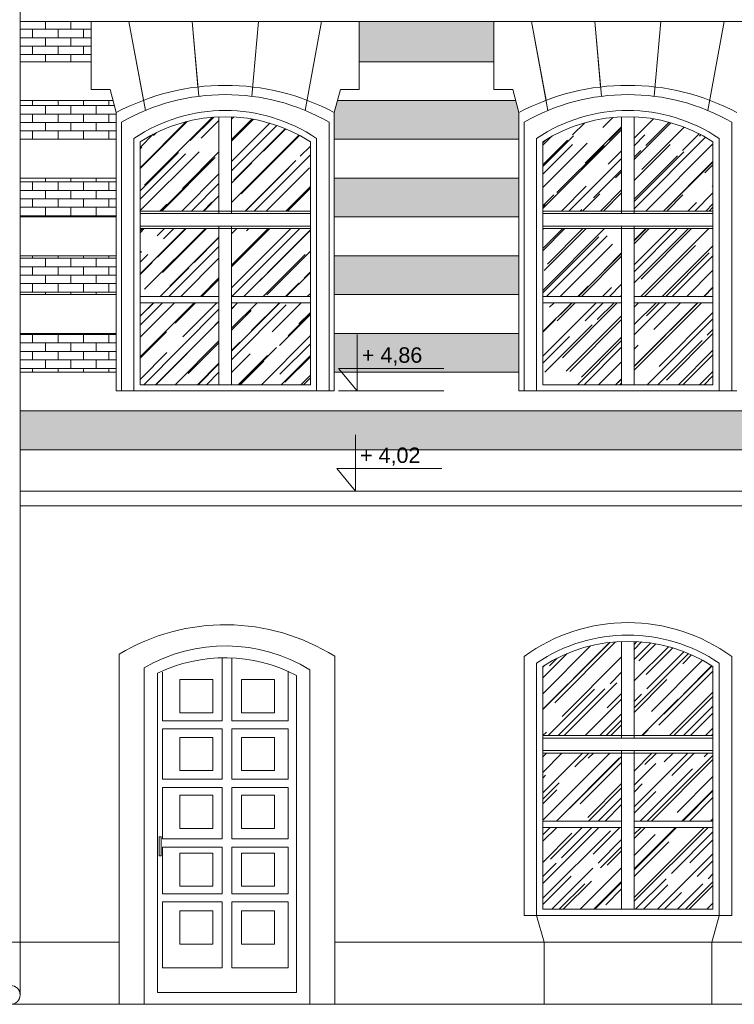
# Model space of a CAD drawing. Header units: millimetres. Extents: x -5254 to 173417, y -28809 to -6400.
# Tile 205 of 256: x 137100 to 137671, y -19768 to -18981. Entities that reach past the tile are written whole.
import ezdxf

# ---------------------------------------------------------------- set-up
doc = ezdxf.new("R2010")
doc.units = ezdxf.units.MM
for name, color, linetype, lineweight in [('mre_cegła', 7, 'Continuous', 5), ('mre_cienka', 7, 'Continuous', 15), ('mre_cienkie', 7, 'Continuous', 9), ('mre_drewno', 7, 'Continuous', 9), ('mre_koty', 7, 'Continuous', 13), ('mre_szyby', 7, 'Continuous', 13), ('mre_ściany', 7, 'Continuous', 20)]:
    doc.layers.add(name, color=color, linetype=linetype, lineweight=lineweight)
doc.styles.add('TABELKA', font='arial.ttf')
pattern_1 = [(0, (131502.005, -23452.909), (0, 6.77418), []), (90, (131502.005, -23452.909), (-10.16, 6.77418), [6.77418, -6.77418])]

# ---------------------------------------------------------------- blocks, each defined once
blk = doc.blocks.new('KOTA')
at = {"color": 0}
for p, q in [((0, 0), (0, 50)), ((-16.57, 20), (76.79, 20)), ((-16.57, 20), (0, 0))]:
    blk.add_line(p, q, dxfattribs=at)
at = {"color": 0, "style": 'TABELKA', "flags": 4}
blk.add_attdef('POZIOM', (1.41, 25), '', height=13.67, rotation=360, dxfattribs=at)

msp = doc.modelspace()

# ---------------------------------------------------------------- hatches: boundary and pattern name
at = {"layer": 'mre_cegła'}
h = msp.add_hatch(dxfattribs=at)
h.set_pattern_fill('AR-BRSTD', color=256, scale=0.1)
h.set_pattern_definition(pattern_1)
h.paths.add_polyline_path([(136745.91, -19169.65), (136586.86, -19169.65), (136586.86, -19200.65), (136745.91, -19200.65)])
h.paths.add_polyline_path([(136745.91, -19107.65), (136586.86, -19107.65), (136586.86, -19138.65), (136745.91, -19138.65)])
h.paths.add_polyline_path([(136745.91, -19055.33), (136743.31, -19045.65), (136589.46, -19045.65), (136586.86, -19055.33), (136586.86, -19076.65), (136745.91, -19076.65)])
h.paths.add_polyline_path([(136412.6, -19231.65), (136258.23, -19231.65), (136258.23, -19262.65), (136412.6, -19262.65)])
h.paths.add_polyline_path([(136412.6, -19169.65), (136258.23, -19169.65), (136258.23, -19200.65), (136412.6, -19200.65)])
h.paths.add_polyline_path([(136412.6, -19107.65), (136258.23, -19107.65), (136258.23, -19138.65), (136412.6, -19138.65)])
h.paths.add_polyline_path([(136412.6, -19055.33), (136410, -19045.65), (136260.83, -19045.65), (136258.23, -19055.33), (136258.23, -19076.65), (136412.6, -19076.65)])
h.paths.add_polyline_path([(136083.96, -19231.65), (135914.1, -19231.65), (135914.1, -19262.65), (136083.96, -19262.65)])
h.paths.add_polyline_path([(136083.96, -19169.65), (135914.1, -19169.65), (135914.1, -19200.65), (136083.96, -19200.65)])
h.paths.add_polyline_path([(136083.96, -19107.65), (135914.1, -19107.65), (135914.1, -19138.65), (136083.96, -19138.65)])
h.paths.add_polyline_path([(136083.96, -19055.33), (136081.37, -19045.65), (135914.1, -19045.65), (135914.1, -19076.65), (136083.96, -19076.65)])
h.paths.add_polyline_path([(137080.31, -19231.65), (136920.18, -19231.65), (136920.18, -19262.65), (137080.31, -19262.65)])
h.paths.add_polyline_path([(137080.31, -19169.65), (136920.18, -19169.65), (136920.18, -19200.65), (137080.31, -19200.65)])
h.paths.add_polyline_path([(137080.31, -19107.65), (136920.18, -19107.65), (136920.18, -19138.65), (137080.31, -19138.65)])
h.paths.add_polyline_path([(137080.31, -19045.65), (136922.77, -19045.65), (136920.18, -19055.33), (136920.18, -19076.65), (137080.31, -19076.65)])
h.paths.add_polyline_path([(137080.31, -18982.65), (136940.1, -18982.65), (136940.1, -19014.65), (137080.31, -19014.65)])
h.paths.add_polyline_path([(136392.67, -18982.65), (136278.16, -18982.65), (136278.16, -19014.65), (136392.67, -19014.65)])
h.paths.add_polyline_path([(136725.98, -18982.65), (136606.79, -18982.65), (136606.79, -19014.65), (136725.98, -19014.65)])
h.paths.add_polyline_path([(136064.04, -18982.65), (135914.1, -18982.65), (135914.1, -19014.65), (136064.04, -19014.65)])
h.paths.add_polyline_path([(137478.92, -18982.65), (137371.3, -18982.65), (137371.3, -19014.65), (137478.92, -19014.65)])
h.paths.add_polyline_path([(137498.84, -19055.33), (137496.25, -19045.65), (137353.97, -19045.65), (137351.38, -19055.33), (137351.38, -19076.65), (137498.84, -19076.65)])
h.paths.add_polyline_path([(137498.84, -19107.65), (137351.38, -19107.65), (137351.38, -19138.65), (137498.84, -19138.65)])
h.paths.add_polyline_path([(137498.84, -19169.65), (137351.38, -19169.65), (137351.38, -19200.65), (137498.84, -19200.65)])
h.paths.add_polyline_path([(137498.84, -19231.65), (137351.38, -19231.65), (137351.38, -19262.65), (137498.84, -19262.65)])
h = msp.add_hatch(dxfattribs=at)
h.set_pattern_fill('AR-BRSTD', color=256, scale=0.1)
h.set_pattern_definition(pattern_1)
h.paths.add_polyline_path([(137177.11, -19231.65), (137100.31, -19231.65), (137100.31, -19262.65), (137177.11, -19262.65)])
h.paths.add_polyline_path([(137177.11, -19169.65), (137100.31, -19169.65), (137100.31, -19200.65), (137177.11, -19200.65)])
h.paths.add_polyline_path([(137177.11, -19107.65), (137100.31, -19107.65), (137100.31, -19138.65), (137177.11, -19138.65)])
h.paths.add_polyline_path([(137177.11, -19055.33), (137174.51, -19045.65), (137100.31, -19045.65), (137100.31, -19076.65), (137177.11, -19076.65)])
h.paths.add_polyline_path([(137157.19, -18982.65), (137100.31, -18982.65), (137100.31, -19014.65), (137157.19, -19014.65)])
h.paths.add_polyline_path([(137085.31, -18982.65), (137080.31, -18982.65), (137080.31, -19014.65), (137085.31, -19014.65)])
h.paths.add_polyline_path([(137085.31, -19045.65), (137080.31, -19045.65), (137080.31, -19076.65), (137085.31, -19076.65)])
h.paths.add_polyline_path([(137085.31, -19107.65), (137080.31, -19107.65), (137080.31, -19138.65), (137085.31, -19138.65)])
h.paths.add_polyline_path([(137085.31, -19169.65), (137080.31, -19169.65), (137080.31, -19200.65), (137085.31, -19200.65)])
h.paths.add_polyline_path([(137085.31, -19231.65), (137080.31, -19231.65), (137080.31, -19262.65), (137085.31, -19262.65)])
h = msp.add_hatch(dxfattribs=at)
h.set_pattern_fill('AR-BRSTD', color=256, scale=0.1)
h.set_pattern_definition(pattern_1)
h.paths.add_polyline_path([(137085.31, -19293.65), (137080.31, -19293.65), (137080.31, -19324.65), (137085.31, -19324.65)])
h.paths.add_polyline_path([(138747.88, -19293.65), (137100.31, -19293.65), (137100.31, -19324.65), (138747.88, -19324.65)])
at = {"layer": 'mre_szyby'}
h = msp.add_hatch(dxfattribs=at)
h.set_pattern_fill('AR-RROOF', color=256, scale=0.7, angle=45)
h.set_pattern_definition([(45, (131502.005, -23787.888), (15.08683, 40.231547), [266.7, -35.56, 88.9, -17.78]), (45, (131512.44, -23764.88), (-29.293595, 4.14888), [53.34, -5.8674, 106.68, -13.335]), (45, (131497.604, -23770.915), (56.952784, 73.799745), [142.24, -24.892, 71.12, -17.78])])
h.paths.add_polyline_path([(138555.88, -19477.94, 0.133862), (138492.88, -19497.84), (138492.88, -19553.13), (138555.88, -19553.13)])
h.paths.add_polyline_path([(138628.88, -19497.84, 0.133862), (138565.88, -19477.94), (138565.88, -19553.13), (138628.88, -19553.13)])
h.paths.add_polyline_path([(138555.88, -19567.13), (138492.88, -19567.13), (138492.88, -19621.4), (138555.88, -19621.4)])
h.paths.add_polyline_path([(138628.88, -19567.13), (138565.88, -19567.13), (138565.88, -19621.4), (138628.88, -19621.4)])
h.paths.add_polyline_path([(138555.88, -19640.42), (138555.88, -19626.4), (138492.88, -19626.4), (138492.88, -19691.84), (138555.88, -19691.84)])
h.paths.add_polyline_path([(138628.88, -19626.4), (138565.88, -19626.4), (138565.88, -19640.42), (138565.88, -19691.84), (138628.88, -19691.84)])
h.paths.add_polyline_path([(138231.88, -19477.94, 0.133862), (138168.88, -19497.84), (138168.88, -19553.13), (138231.88, -19553.13)])
h.paths.add_polyline_path([(138304.88, -19497.84, 0.133862), (138241.88, -19477.94), (138241.88, -19553.13), (138304.88, -19553.13)])
h.paths.add_polyline_path([(138231.88, -19567.13), (138168.88, -19567.13), (138168.88, -19621.4), (138231.88, -19621.4)])
h.paths.add_polyline_path([(138304.88, -19567.13), (138241.88, -19567.13), (138241.88, -19621.4), (138304.88, -19621.4)])
h.paths.add_polyline_path([(138231.88, -19640.42), (138231.88, -19626.4), (138168.88, -19626.4), (138168.88, -19691.84), (138231.88, -19691.84)])
h.paths.add_polyline_path([(138304.88, -19626.4), (138241.88, -19626.4), (138241.88, -19640.42), (138241.88, -19691.84), (138304.88, -19691.84)])
h.paths.add_polyline_path([(137908.88, -19477.94, 0.133862), (137845.88, -19497.84), (137845.88, -19553.13), (137908.88, -19553.13)])
h.paths.add_polyline_path([(137981.88, -19497.84, 0.133862), (137918.88, -19477.94), (137918.88, -19553.13), (137981.88, -19553.13)])
h.paths.add_polyline_path([(137908.88, -19567.13), (137845.88, -19567.13), (137845.88, -19621.4), (137908.88, -19621.4)])
h.paths.add_polyline_path([(137981.88, -19567.13), (137918.88, -19567.13), (137918.88, -19621.4), (137981.88, -19621.4)])
h.paths.add_polyline_path([(137908.88, -19640.42), (137908.88, -19626.4), (137845.88, -19626.4), (137845.88, -19691.84), (137908.88, -19691.84)])
h.paths.add_polyline_path([(137981.88, -19626.4), (137918.88, -19626.4), (137918.88, -19640.42), (137918.88, -19691.84), (137981.88, -19691.84)])
h.paths.add_polyline_path([(137580.98, -19477.81, 0.133862), (137517.98, -19497.71), (137517.98, -19553), (137580.98, -19553)])
h.paths.add_polyline_path([(137653.98, -19497.71, 0.133862), (137590.98, -19477.81), (137590.98, -19553), (137653.98, -19553)])
h.paths.add_polyline_path([(137580.98, -19567), (137517.98, -19567), (137517.98, -19621.27), (137580.98, -19621.27)])
h.paths.add_polyline_path([(137653.98, -19567), (137590.98, -19567), (137590.98, -19621.27), (137653.98, -19621.27)])
h.paths.add_polyline_path([(137580.98, -19640.29), (137580.98, -19626.27), (137517.98, -19626.27), (137517.98, -19691.71), (137580.98, -19691.71)])
h.paths.add_polyline_path([(137653.98, -19626.27), (137590.98, -19626.27), (137590.98, -19640.29), (137590.98, -19691.71), (137653.98, -19691.71)])
h.paths.add_polyline_path([(136828.04, -19477.94, 0.133862), (136765.04, -19497.84), (136765.04, -19553.13), (136828.04, -19553.13)])
h.paths.add_polyline_path([(136901.04, -19497.84, 0.133862), (136838.04, -19477.94), (136838.04, -19553.13), (136901.04, -19553.13)])
h.paths.add_polyline_path([(136901.04, -19567.13), (136838.04, -19567.13), (136838.04, -19621.4), (136901.04, -19621.4)])
h.paths.add_polyline_path([(136828.04, -19567.13), (136765.04, -19567.13), (136765.04, -19621.4), (136828.04, -19621.4)])
h.paths.add_polyline_path([(136828.04, -19640.42), (136828.04, -19626.4), (136765.04, -19626.4), (136765.04, -19691.84), (136828.04, -19691.84)])
h.paths.add_polyline_path([(136901.04, -19626.4), (136838.04, -19626.4), (136838.04, -19640.42), (136838.04, -19691.84), (136901.04, -19691.84)])
h.paths.add_polyline_path([(136567.73, -19626.4), (136504.73, -19626.4), (136504.73, -19640.42), (136504.73, -19691.84), (136567.73, -19691.84)])
h.paths.add_polyline_path([(136494.73, -19640.42), (136494.73, -19626.4), (136431.73, -19626.4), (136431.73, -19691.84), (136494.73, -19691.84)])
h.paths.add_polyline_path([(136494.73, -19567.13), (136431.73, -19567.13), (136431.73, -19621.4), (136494.73, -19621.4)])
h.paths.add_polyline_path([(136567.73, -19567.13), (136504.73, -19567.13), (136504.73, -19621.4), (136567.73, -19621.4)])
h.paths.add_polyline_path([(136567.73, -19497.84, 0.133862), (136504.73, -19477.94), (136504.73, -19553.13), (136567.73, -19553.13)])
h.paths.add_polyline_path([(136494.73, -19477.94, 0.133862), (136431.73, -19497.84), (136431.73, -19553.13), (136494.73, -19553.13)])
h.paths.add_polyline_path([(136166.1, -19477.94, 0.133862), (136103.1, -19497.84), (136103.1, -19553.13), (136166.1, -19553.13)])
h.paths.add_polyline_path([(136239.1, -19497.84, 0.133862), (136176.1, -19477.94), (136176.1, -19553.13), (136239.1, -19553.13)])
h.paths.add_polyline_path([(136166.1, -19567.13), (136103.1, -19567.13), (136103.1, -19621.4), (136166.1, -19621.4)])
h.paths.add_polyline_path([(136239.1, -19567.13), (136176.1, -19567.13), (136176.1, -19621.4), (136239.1, -19621.4)])
h.paths.add_polyline_path([(136166.1, -19640.42), (136166.1, -19626.4), (136103.1, -19626.4), (136103.1, -19691.84), (136166.1, -19691.84)])
h.paths.add_polyline_path([(136239.1, -19626.4), (136176.1, -19626.4), (136176.1, -19640.42), (136176.1, -19691.84), (136239.1, -19691.84)])
h.paths.add_polyline_path([(136166.1, -19221.23), (136166.1, -19207.21), (136103.1, -19207.21), (136103.1, -19272.65), (136166.1, -19272.65)])
h.paths.add_polyline_path([(136239.1, -19207.21), (136176.1, -19207.21), (136176.1, -19221.23), (136176.1, -19272.65), (136239.1, -19272.65)])
h.paths.add_polyline_path([(136239.1, -19147.93), (136176.1, -19147.93), (136176.1, -19202.21), (136239.1, -19202.21)])
h.paths.add_polyline_path([(136166.1, -19147.93), (136103.1, -19147.93), (136103.1, -19202.21), (136166.1, -19202.21)])
h.paths.add_polyline_path([(136166.1, -19058.75, 0.133862), (136103.1, -19078.65), (136103.1, -19133.93), (136166.1, -19133.93)])
h.paths.add_polyline_path([(136239.1, -19078.65, 0.133862), (136176.1, -19058.75), (136176.1, -19133.93), (136239.1, -19133.93)])
h.paths.add_polyline_path([(136494.73, -19058.75, 0.133862), (136431.73, -19078.65), (136431.73, -19133.93), (136494.73, -19133.93)])
h.paths.add_polyline_path([(136567.73, -19078.65, 0.133862), (136504.73, -19058.75), (136504.73, -19133.93), (136567.73, -19133.93)])
h.paths.add_polyline_path([(136494.73, -19147.93), (136431.73, -19147.93), (136431.73, -19202.21), (136494.73, -19202.21)])
h.paths.add_polyline_path([(136567.73, -19147.93), (136504.73, -19147.93), (136504.73, -19202.21), (136567.73, -19202.21)])
h.paths.add_polyline_path([(136494.73, -19221.23), (136494.73, -19207.21), (136431.73, -19207.21), (136431.73, -19272.65), (136494.73, -19272.65)])
h.paths.add_polyline_path([(136567.73, -19207.21), (136504.73, -19207.21), (136504.73, -19221.23), (136504.73, -19272.65), (136567.73, -19272.65)])
h.paths.add_polyline_path([(136828.04, -19221.23), (136828.04, -19207.21), (136765.04, -19207.21), (136765.04, -19272.65), (136828.04, -19272.65)])
h.paths.add_polyline_path([(136828.04, -19147.93), (136765.04, -19147.93), (136765.04, -19202.21), (136828.04, -19202.21)])
h.paths.add_polyline_path([(136828.04, -19058.75, 0.133862), (136765.04, -19078.65), (136765.04, -19133.93), (136828.04, -19133.93)])
h.paths.add_polyline_path([(136901.04, -19078.65, 0.133862), (136838.04, -19058.75), (136838.04, -19133.93), (136901.04, -19133.93)])
h.paths.add_polyline_path([(136901.04, -19147.93), (136838.04, -19147.93), (136838.04, -19202.21), (136901.04, -19202.21)])
h.paths.add_polyline_path([(136901.04, -19207.21), (136838.04, -19207.21), (136838.04, -19221.23), (136838.04, -19272.65), (136901.04, -19272.65)])
h.paths.add_polyline_path([(137259.24, -19221.23), (137259.24, -19207.21), (137196.24, -19207.21), (137196.24, -19272.65), (137259.24, -19272.65)])
h.paths.add_polyline_path([(137259.24, -19147.93), (137196.24, -19147.93), (137196.24, -19202.21), (137259.24, -19202.21)])
h.paths.add_polyline_path([(137259.24, -19058.75, 0.133862), (137196.24, -19078.65), (137196.24, -19133.93), (137259.24, -19133.93)])
h.paths.add_polyline_path([(137332.24, -19078.65, 0.133862), (137269.24, -19058.75), (137269.24, -19133.93), (137332.24, -19133.93)])
h.paths.add_polyline_path([(137332.24, -19147.93), (137269.24, -19147.93), (137269.24, -19202.21), (137332.24, -19202.21)])
h.paths.add_polyline_path([(137332.24, -19207.21), (137269.24, -19207.21), (137269.24, -19221.23), (137269.24, -19272.65), (137332.24, -19272.65)])
h.paths.add_polyline_path([(137580.98, -19221.23), (137580.98, -19207.21), (137517.98, -19207.21), (137517.98, -19272.65), (137580.98, -19272.65)])
h.paths.add_polyline_path([(137580.98, -19147.93), (137517.98, -19147.93), (137517.98, -19202.21), (137580.98, -19202.21)])
h.paths.add_polyline_path([(137580.98, -19058.75, 0.133862), (137517.98, -19078.65), (137517.98, -19133.93), (137580.98, -19133.93)])
h.paths.add_polyline_path([(137653.98, -19078.65, 0.133862), (137590.98, -19058.75), (137590.98, -19133.93), (137653.98, -19133.93)])
h.paths.add_polyline_path([(137653.98, -19147.93), (137590.98, -19147.93), (137590.98, -19202.21), (137653.98, -19202.21)])
h.paths.add_polyline_path([(137653.98, -19207.21), (137590.98, -19207.21), (137590.98, -19221.23), (137590.98, -19272.65), (137653.98, -19272.65)])
h.paths.add_polyline_path([(137908.88, -19221.23), (137908.88, -19207.21), (137845.88, -19207.21), (137845.88, -19272.65), (137908.88, -19272.65)])
h.paths.add_polyline_path([(137908.88, -19147.93), (137845.88, -19147.93), (137845.88, -19202.21), (137908.88, -19202.21)])
h.paths.add_polyline_path([(137908.88, -19058.75, 0.133862), (137845.88, -19078.65), (137845.88, -19133.93), (137908.88, -19133.93)])
h.paths.add_polyline_path([(137981.88, -19078.65, 0.133862), (137918.88, -19058.75), (137918.88, -19133.93), (137981.88, -19133.93)])
h.paths.add_polyline_path([(137981.88, -19147.93), (137918.88, -19147.93), (137918.88, -19202.21), (137981.88, -19202.21)])
h.paths.add_polyline_path([(137981.88, -19207.21), (137918.88, -19207.21), (137918.88, -19221.23), (137918.88, -19272.65), (137981.88, -19272.65)])
h.paths.add_polyline_path([(138231.88, -19221.23), (138231.88, -19207.21), (138168.88, -19207.21), (138168.88, -19272.65), (138231.88, -19272.65)])
h.paths.add_polyline_path([(138231.88, -19147.93), (138168.88, -19147.93), (138168.88, -19202.21), (138231.88, -19202.21)])
h.paths.add_polyline_path([(138231.88, -19058.75, 0.133862), (138168.88, -19078.65), (138168.88, -19133.93), (138231.88, -19133.93)])
h.paths.add_polyline_path([(138304.88, -19078.65, 0.133862), (138241.88, -19058.75), (138241.88, -19133.93), (138304.88, -19133.93)])
h.paths.add_polyline_path([(138304.88, -19147.93), (138241.88, -19147.93), (138241.88, -19202.21), (138304.88, -19202.21)])
h.paths.add_polyline_path([(138304.88, -19207.21), (138241.88, -19207.21), (138241.88, -19221.23), (138241.88, -19272.65), (138304.88, -19272.65)])
h.paths.add_polyline_path([(138555.88, -19221.23), (138555.88, -19207.21), (138492.88, -19207.21), (138492.88, -19272.65), (138555.88, -19272.65)])
h.paths.add_polyline_path([(138555.88, -19147.93), (138492.88, -19147.93), (138492.88, -19202.21), (138555.88, -19202.21)])
h.paths.add_polyline_path([(138555.88, -19058.75, 0.133862), (138492.88, -19078.65), (138492.88, -19133.93), (138555.88, -19133.93)])
h.paths.add_polyline_path([(138628.88, -19078.65, 0.133862), (138565.88, -19058.75), (138565.88, -19133.93), (138628.88, -19133.93)])
h.paths.add_polyline_path([(138628.88, -19147.93), (138565.88, -19147.93), (138565.88, -19202.21), (138628.88, -19202.21)])
h.paths.add_polyline_path([(138628.88, -19207.21), (138565.88, -19207.21), (138565.88, -19221.23), (138565.88, -19272.65), (138628.88, -19272.65)])

# ---------------------------------------------------------------- linework, layer by layer
at = {"layer": 'mre_cegła'}
for p, q in [((137157.19, -19014.65), (137100.31, -19014.65)), ((137478.92, -19014.65), (137371.3, -19014.65)), ((137174.51, -19045.65), (137100.31, -19045.65)), ((137496.25, -19045.65), (137353.97, -19045.65)), ((137177.11, -19076.65), (137100.31, -19076.65)), ((137498.84, -19076.65), (137351.38, -19076.65)), ((137177.11, -19107.65), (137100.31, -19107.65)), ((137498.84, -19107.65), (137351.38, -19107.65)), ((137177.11, -19138.65), (137100.31, -19138.65)), ((137498.84, -19138.65), (137351.38, -19138.65)), ((137177.11, -19169.65), (137100.31, -19169.65)), ((137498.84, -19169.65), (137351.38, -19169.65)), ((137177.11, -19200.65), (137100.31, -19200.65)), ((137498.84, -19200.65), (137351.38, -19200.65)), ((137177.11, -19231.65), (137100.31, -19231.65)), ((137498.84, -19231.65), (137351.38, -19231.65)), ((137177.11, -19262.65), (137100.31, -19262.65)), ((137498.84, -19262.65), (137351.38, -19262.65)), ((138747.88, -19293.65), (137100.31, -19293.65)), ((138747.88, -19324.65), (137100.31, -19324.65))]:
    msp.add_line(p, q, dxfattribs=at)
at = {"layer": 'mre_cienka'}
msp.add_lwpolyline([(137100.31, -19760.1), (137100.31, -17957.48)], dxfattribs=at)
msp.add_circle((137092.81, -19760.1), 7.5, dxfattribs=at)
at = {"layer": 'mre_cienkie'}
msp.add_line((137354.78, -19277.65), (137438.8, -19277.65), dxfattribs=at)
for points in [[(140943.45, -18982.65), (137100.31, -18982.65)], [(137157.19, -19036.95), (137157.19, -18982.65)], [(137198.89, -19045.46), (137187.21, -18982.65)], [(137200.41, -19053.59), (137187.21, -18982.65)], [(137242.46, -19034.84), (137237.8, -18982.65)], [(137243.13, -19042.3), (137237.8, -18982.65)], [(137285.36, -19042.3), (137290.69, -18982.65)], [(137328.08, -19053.59), (137341.28, -18982.65)], [(137371.3, -19036.95), (137371.3, -18982.65)], [(137478.92, -19036.95), (137478.92, -18982.65)], [(137520.63, -19045.46), (137508.94, -18982.65)], [(137522.14, -19053.59), (137508.94, -18982.65)], [(137564.19, -19034.84), (137559.53, -18982.65)], [(137564.86, -19042.3), (137559.53, -18982.65)], [(137607.09, -19042.3), (137612.42, -18982.65)], [(137649.81, -19053.59), (137663.01, -18982.65)], [(137172.19, -19036.95), (137157.19, -19036.95)], [(137177.11, -19055.33), (137172.19, -19036.95)], [(137351.38, -19055.33), (137356.3, -19036.95)], [(137351.38, -19055.33), (137356.3, -19036.95)], [(137356.3, -19036.95), (137371.3, -19036.95)], [(137493.92, -19036.95), (137478.92, -19036.95)], [(137498.84, -19055.33), (137493.92, -19036.95)], [(137177.11, -19272.65), (137177.11, -19055.33)], [(137351.38, -19272.65), (137351.38, -19055.33)], [(137498.84, -19272.65), (137498.84, -19055.33)], [(137181.24, -19272.65), (137181.24, -19062.94)], [(137347.24, -19272.65), (137347.24, -19062.94)], [(137502.98, -19272.65), (137502.98, -19062.94)], [(137668.98, -19272.65), (137668.98, -19062.94)], [(137177.11, -19277.65), (137177.11, -19272.65)], [(137191.24, -19277.65), (137181.24, -19277.65), (137181.24, -19272.65)], [(137337.15, -19277.65), (137347.24, -19277.65), (137347.24, -19272.65)], [(137351.38, -19277.65), (137351.38, -19272.65)], [(137498.84, -19277.65), (137498.84, -19272.65)], [(137512.98, -19277.65), (137502.98, -19277.65), (137502.98, -19272.65)], [(137658.88, -19277.65), (137668.98, -19277.65), (137668.98, -19272.65)], [(137181.24, -19277.65), (137177.11, -19277.65)], [(137347.24, -19277.65), (137351.38, -19277.65)], [(137502.98, -19277.65), (137498.84, -19277.65)], [(137668.98, -19277.65), (137673.11, -19277.65)], [(138761.5, -19357.65), (137100.31, -19357.65)], [(138761.5, -19369.37), (137100.31, -19369.37)], [(137179.59, -19767.6), (137179.59, -19487.91)], [(137351.68, -19767.6), (137351.68, -19489.62)], [(137502.98, -19691.71), (137502.98, -19489.82)], [(137668.98, -19691.71), (137668.98, -19489.82)], [(137199.39, -19767.6), (137199.39, -19498.82)], [(137331.88, -19767.6), (137331.88, -19500.33)], [(137512.98, -19696.71), (137502.98, -19696.71), (137502.98, -19691.71)], [(137658.88, -19696.71), (137668.98, -19696.71), (137668.98, -19691.71)], [(137518.98, -19717.92), (137512.98, -19696.71)], [(137652.98, -19717.92), (137658.88, -19696.84)], [(135909.1, -19718.05), (137179.59, -19718.05)], [(137351.68, -19718.05), (138393.88, -19718.05)], [(137518.98, -19767.47), (137518.98, -19717.92)], [(137652.98, -19767.47), (137652.98, -19717.92)]]:
    msp.add_lwpolyline(points, dxfattribs=at)
for centre, radius, start, end in [((137264.24, -19218.73), 185.18, 61.93087, 118.06913), ((137585.98, -19218.73), 185.18, 61.93087, 118.06913), ((137264.24, -19208.69), 167.72, 60.3389, 119.6611), ((137585.98, -19208.69), 167.72, 60.3389, 119.6611), ((137264.24, -19628.81), 164.38, 57.86428, 120.99833), ((137585.98, -19603.31), 140.6, 53.81977, 126.18023), ((137264.36, -19610.96), 129.6, 58.6029, 120.08878)]:
    msp.add_arc(centre, radius, start, end, dxfattribs=at)
at = {"layer": 'mre_drewno'}
for points in [[(137259.24, -19135.93), (137259.24, -19058.75)], [(137269.24, -19135.93), (137269.24, -19058.75)], [(137580.98, -19135.93), (137580.98, -19058.75)], [(137590.98, -19135.93), (137590.98, -19058.75)], [(137191.24, -19078.65), (137191.24, -19075.95)], [(137191.24, -19272.65), (137191.24, -19078.65)], [(137196.24, -19272.65), (137196.24, -19078.65)], [(137332.24, -19272.65), (137332.24, -19078.65)], [(137337.24, -19078.65), (137337.24, -19075.95)], [(137337.24, -19272.65), (137337.24, -19078.65)], [(137512.98, -19078.65), (137512.98, -19075.95)], [(137512.98, -19272.65), (137512.98, -19078.65)], [(137517.98, -19272.65), (137517.98, -19078.65)], [(137653.98, -19272.65), (137653.98, -19078.65)], [(137658.98, -19078.65), (137658.98, -19075.95)], [(137658.98, -19272.65), (137658.98, -19078.65)], [(137196.24, -19133.93), (137332.24, -19133.93)], [(137517.98, -19133.93), (137653.98, -19133.93)], [(137196.24, -19135.93), (137332.24, -19135.93)], [(137517.98, -19135.93), (137653.98, -19135.93)], [(137196.24, -19145.93), (137332.24, -19145.93)], [(137196.24, -19147.93), (137332.24, -19147.93)], [(137259.24, -19221.23), (137259.24, -19145.93)], [(137269.24, -19221.23), (137269.24, -19145.93)], [(137517.98, -19145.93), (137653.98, -19145.93)], [(137517.98, -19147.93), (137653.98, -19147.93)], [(137580.98, -19221.23), (137580.98, -19145.93)], [(137590.98, -19221.23), (137590.98, -19145.93)], [(137196.24, -19202.21), (137259.24, -19202.21)], [(137269.24, -19202.21), (137332.24, -19202.21)], [(137517.98, -19202.21), (137580.98, -19202.21)], [(137590.98, -19202.21), (137653.98, -19202.21)], [(137196.24, -19207.21), (137259.24, -19207.21)], [(137269.24, -19207.21), (137332.24, -19207.21)], [(137517.98, -19207.21), (137580.98, -19207.21)], [(137590.98, -19207.21), (137653.98, -19207.21)], [(137259.24, -19272.65), (137259.24, -19221.23)], [(137269.24, -19272.65), (137269.24, -19221.23)], [(137580.98, -19272.65), (137580.98, -19221.23)], [(137590.98, -19272.65), (137590.98, -19221.23)], [(137196.24, -19277.65), (137191.24, -19277.65), (137191.24, -19272.65)], [(137196.24, -19272.65), (137332.24, -19272.65)], [(137332.24, -19277.65), (137337.15, -19277.65), (137337.24, -19272.65)], [(137517.98, -19277.65), (137512.98, -19277.65), (137512.98, -19272.65)], [(137517.98, -19272.65), (137653.98, -19272.65)], [(137653.98, -19277.65), (137658.88, -19277.65), (137658.98, -19272.65)], [(137196.24, -19277.65), (137332.24, -19277.65)], [(137198.46, -19277.65), (137330.03, -19277.65)], [(137517.98, -19277.65), (137653.98, -19277.65)], [(137520.19, -19277.65), (137651.76, -19277.65)], [(137580.98, -19555), (137580.98, -19477.81)], [(137590.98, -19555), (137590.98, -19477.81)], [(137261.67, -19541.04), (137261.67, -19490.79)], [(137269.46, -19541.04), (137269.46, -19490.79)], [(137512.98, -19497.71), (137512.98, -19495.02)], [(137658.98, -19497.71), (137658.98, -19495.02)], [(137210.13, -19758.17), (137210.13, -19503.13)], [(137214.22, -19541.04), (137214.22, -19502.33)], [(137314.54, -19541.04), (137314.54, -19501.63)], [(137321.14, -19758.17), (137321.14, -19504.84)], [(137512.98, -19691.71), (137512.98, -19497.71)], [(137517.98, -19691.71), (137517.98, -19497.71)], [(137653.98, -19691.71), (137653.98, -19497.71)], [(137658.98, -19691.71), (137658.98, -19497.71)], [(137210.13, -19541.04), (137209.99, -19541.04)], [(137261.67, -19541.04), (137214.22, -19541.04)], [(137314.54, -19541.04), (137269.46, -19541.04)], [(137210.13, -19547.64), (137209.99, -19547.64)], [(137261.67, -19547.64), (137214.22, -19547.64)], [(137214.22, -19587.73), (137214.22, -19547.64)], [(137261.67, -19587.73), (137261.67, -19547.64)], [(137269.46, -19587.73), (137269.46, -19547.64)], [(137314.54, -19547.64), (137269.46, -19547.64)], [(137314.54, -19587.73), (137314.54, -19547.64)], [(137517.98, -19553), (137653.98, -19553)], [(137517.98, -19555), (137653.98, -19555)], [(137517.98, -19565), (137653.98, -19565)], [(137517.98, -19567), (137653.98, -19567)], [(137580.98, -19640.29), (137580.98, -19565)], [(137590.98, -19640.29), (137590.98, -19565)], [(137210.13, -19587.73), (137209.99, -19587.73)], [(137261.67, -19587.73), (137214.22, -19587.73)], [(137314.54, -19587.73), (137269.46, -19587.73)], [(137210.13, -19594.33), (137209.99, -19594.33)], [(137261.67, -19594.33), (137214.22, -19594.33)], [(137214.22, -19635.41), (137214.22, -19594.33)], [(137261.67, -19635.41), (137261.67, -19594.33)], [(137269.46, -19635.41), (137269.46, -19594.33)], [(137314.54, -19594.33), (137269.46, -19594.33)], [(137314.54, -19635.41), (137314.54, -19594.33)], [(137517.98, -19621.27), (137580.98, -19621.27)], [(137590.98, -19621.27), (137653.98, -19621.27)], [(137517.98, -19626.27), (137580.98, -19626.27)], [(137590.98, -19626.27), (137653.98, -19626.27)], [(137210.13, -19635.41), (137209.99, -19635.41)], [(137261.67, -19635.41), (137214.22, -19635.41)], [(137314.54, -19635.41), (137269.46, -19635.41)], [(137210.13, -19642.01), (137209.99, -19642.01)], [(137261.67, -19642.01), (137214.22, -19642.01)], [(137214.22, -19679.28), (137214.22, -19642.01)], [(137261.67, -19679.28), (137261.67, -19642.01)], [(137269.46, -19679.28), (137269.46, -19642.01)], [(137314.54, -19642.01), (137269.46, -19642.01)], [(137314.54, -19679.28), (137314.54, -19642.01)], [(137580.98, -19691.71), (137580.98, -19640.29)], [(137590.98, -19691.71), (137590.98, -19640.29)], [(137210.13, -19679.28), (137209.99, -19679.28)], [(137261.67, -19679.28), (137214.22, -19679.28)], [(137314.54, -19679.28), (137269.46, -19679.28)], [(137210.13, -19685.88), (137209.99, -19685.88)], [(137261.67, -19685.88), (137214.22, -19685.88)], [(137214.22, -19738.37), (137214.22, -19685.88)], [(137261.67, -19685.88), (137261.67, -19738.37)], [(137314.54, -19685.88), (137269.46, -19685.88)], [(137269.46, -19738.37), (137269.46, -19685.88)], [(137314.54, -19738.37), (137314.54, -19685.88)], [(137517.98, -19696.71), (137512.98, -19696.71), (137512.98, -19691.71)], [(137517.98, -19691.71), (137653.98, -19691.71)], [(137653.98, -19696.71), (137658.88, -19696.71), (137658.98, -19691.71)], [(137517.98, -19696.71), (137653.98, -19696.71)], [(137520.19, -19696.71), (137651.76, -19696.71)], [(137214.22, -19738.37), (137261.67, -19738.37)], [(137269.46, -19738.37), (137314.54, -19738.37)], [(137210.13, -19758.17), (137321.14, -19758.17)]]:
    msp.add_lwpolyline(points, dxfattribs=at)
for points in [[(137228.03, -19508.25), (137254.43, -19508.25), (137254.43, -19534.65), (137228.03, -19534.65)], [(137303.56, -19508.25), (137277.16, -19508.25), (137277.16, -19534.65), (137303.56, -19534.65)], [(137228.03, -19554.45), (137254.43, -19554.45), (137254.43, -19580.85), (137228.03, -19580.85)], [(137303.56, -19554.45), (137277.16, -19554.45), (137277.16, -19580.85), (137303.56, -19580.85)], [(137228.03, -19600.65), (137254.43, -19600.65), (137254.43, -19627.05), (137228.03, -19627.05)], [(137303.56, -19600.65), (137277.16, -19600.65), (137277.16, -19627.05), (137303.56, -19627.05)], [(137211.33, -19633.94), (137213.07, -19633.94), (137213.07, -19649.02), (137211.33, -19649.02)], [(137228.03, -19646.85), (137254.43, -19646.85), (137254.43, -19673.25), (137228.03, -19673.25)], [(137303.56, -19646.85), (137277.16, -19646.85), (137277.16, -19673.25), (137303.56, -19673.25)], [(137228.03, -19693.05), (137254.43, -19693.05), (137254.43, -19719.45), (137228.03, -19719.45)], [(137303.56, -19693.05), (137277.16, -19693.05), (137277.16, -19719.45), (137303.56, -19719.45)]]:
    msp.add_lwpolyline(points, close=True, dxfattribs=at)
for centre, radius, start, end in [((137264.24, -19184.25), 130.6, 56.01619, 123.98381), ((137585.98, -19184.25), 130.6, 56.01619, 123.98381), ((137264.24, -19184.25), 125.6, 57.22092, 122.77908), ((137585.98, -19184.25), 125.6, 57.22092, 122.77908), ((137585.98, -19603.31), 130.6, 56.01619, 123.98381), ((137585.98, -19603.31), 125.6, 57.22092, 122.77908), ((137263.94, -19614.11), 123.34, 62.36793, 115.86897)]:
    msp.add_arc(centre, radius, start, end, dxfattribs=at)
at = {"layer": 'mre_ściany'}
msp.add_lwpolyline([(137080.31, -19767.6), (138637.88, -19767.6)], dxfattribs=at)

# ---------------------------------------------------------------- block references
at = {"layer": 'mre_koty'}
ref = msp.add_blockref('KOTA', (137369.69, -19277.65), dxfattribs=dict(at, xscale=0.8999999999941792, yscale=0.8999999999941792, zscale=0.6))
ref.add_attrib('POZIOM', '+ 4,86', (137373.43, -19255.15), dxfattribs={"layer": '0', "height": 12.303, "style": 'TABELKA', "flags": 4})
ref = msp.add_blockref('KOTA', (137368.2, -19357.65), dxfattribs=dict(at, xscale=0.8999999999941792, yscale=0.8999999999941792, zscale=0.6))
ref.add_attrib('POZIOM', '+ 4,02', (137371.94, -19335.15), dxfattribs={"layer": '0', "height": 12.303, "style": 'TABELKA', "flags": 4})

doc.saveas('drawing.dxf')
